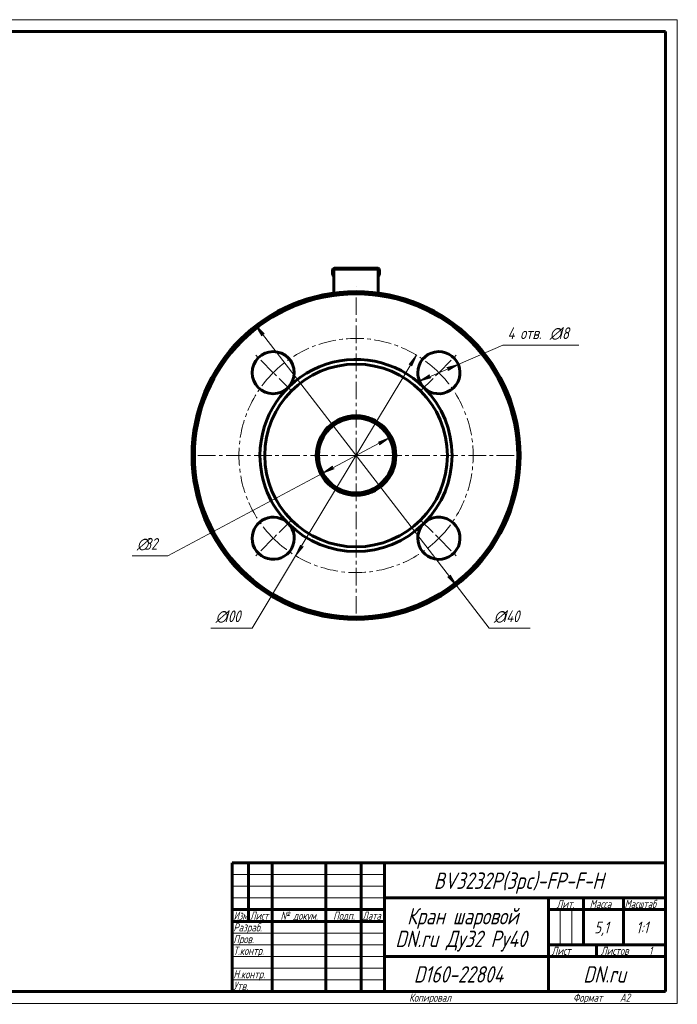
# Model space of a CAD drawing. Header units: millimetres. Extents: x 0 to 594, y 0 to 420.
# Tile 9 of 9: x 313 to 594, y 0 to 420. Entities that reach past the tile are written whole.
import ezdxf

# ---------------------------------------------------------------- set-up
doc = ezdxf.new("R2010")
doc.units = ezdxf.units.MM
for name, pattern in [('K5LT_AXLED', [12, 7.5, -1.5, 1.5, -1.5]), ('K5LT_BASIC', [0]), ('K5LT_THIN', [0])]:
    doc.linetypes.add(name, pattern=pattern)
doc.layers.add('Системный слой', color=7, linetype='Continuous')
doc.layers.add('Системный слой (1)', color=7, linetype='Continuous', true_color=0x6c6c6c)
doc.styles.add('KDIMTEXTSTYLE', font='GOST_AU.SHX', dxfattribs={"width": 0.96, "oblique": 15, "height": 5})
doc.styles.add('KTEXTSTYLE', font='GOST_AU.SHX', dxfattribs={"width": 0.96, "height": 5})
doc.dimstyles.new('KDIMSTYLE (1.00)', dxfattribs={"dimtxt": 5, "dimasz": 1, "dimexe": 2, "dimexo": 0, "dimgap": 1, "dimtad": 1, "dimtxsty": 'KDIMTEXTSTYLE', "dimsah": 1, "dimcen": 0, "dimdle": 1, "dimadec": 0, "dimazin": 0, "dimtfac": 0.667, "dimtmove": 0, "dimatfit": 3, "dimfxl": 1, "dimtvp": 1, "dimtolj": 1, "dimtzin": 0, "dimarcsym": 0})

# ---------------------------------------------------------------- blocks, each defined once
blk = doc.blocks.new('D5')
at = {"layer": 'Системный слой (1)'}
for points in [[(466.88, 238.52), (470.98, 241.45), (466.26, 239.68), (467.01, 239.34)], [(442.75, 226.4), (447.47, 228.17), (446.72, 228.51), (446.85, 229.33)]]:
    blk.add_hatch(color=7, dxfattribs=at).paths.add_polyline_path(points)
at = {"layer": 'Системный слой (1)', "color": 7, "linetype": 'K5LT_THIN', "lineweight": 18}
for p, q in [((470.98, 241.45), (442.75, 226.4)), ((466.26, 239.68), (470.98, 241.45)), ((467.01, 239.34), (466.26, 239.68)), ((470.98, 241.45), (466.88, 238.52)), ((466.88, 238.52), (467.01, 239.34)), ((442.75, 226.4), (446.85, 229.33)), ((447.47, 228.17), (442.75, 226.4)), ((446.85, 229.33), (446.72, 228.51)), ((446.72, 228.51), (447.47, 228.17)), ((442.75, 226.4), (376.52, 191.08))]:
    blk.add_line(p, q, dxfattribs=at)
blk.add_wipeout([(363.3, 192.08), (363.3, 199.46), (374.07, 199.46), (374.07, 192.08)]).dxf.layer = 'Системный слой (1)'
blk.add_line((376.52, 191.08), (361.3, 191.08), dxfattribs=at)
at = {"layer": 'Системный слой (1)', "color": 7, "char_height": 5, "attachment_point": 1, "style": 'KTEXTSTYLE'}
for s, insert in [('\\H5.0;\\W1.000;\\Q15;\\Q15;\\W0.965;∅', (363.3, 198.67)), ('\\H5.0;\\W1.000;\\Q15;\\Q15;\\W0.965;32', (366.61, 198.67))]:
    blk.add_mtext(s, dxfattribs=dict(at, insert=insert))
blk = doc.blocks.new('KDIMARROW_01')
at = {"layer": 'Системный слой'}
blk.add_hatch(color=0, dxfattribs=at).paths.add_polyline_path([(-5, -0.66), (0, 0), (-5, 0.66), (-4.5, 0)])
at = {"layer": 'Системный слой', "color": 0, "linetype": 'K5LT_THIN', "lineweight": 18}
for p, q in [((-4.5, 0), (-5, 0.66)), ((-5, 0.66), (0, 0)), ((0, 0), (-5, -0.66)), ((-5, -0.66), (-4.5, 0))]:
    blk.add_line(p, q, dxfattribs=at)
at = {"layer": 'Системный слой (1)', "color": 0, "linetype": 'K5LT_THIN', "lineweight": 18}
blk.add_line((456.87, 233.92), (455.87, 233.92), dxfattribs=at)
blk = doc.blocks.new('D6')
at = {"layer": 'Системный слой (1)'}
for points in [[(417.7, 285.81), (414.13, 289.36), (416.66, 285), (416.88, 285.8)], [(499.6, 178.48), (497.07, 182.85), (496.85, 182.05), (496.03, 182.04)]]:
    blk.add_hatch(color=7, dxfattribs=at).paths.add_polyline_path(points)
at = {"layer": 'Системный слой (1)', "color": 7, "linetype": 'K5LT_THIN', "lineweight": 18}
for p, q in [((414.13, 289.36), (417.7, 285.81)), ((416.66, 285), (414.13, 289.36)), ((414.13, 289.36), (499.6, 178.48)), ((416.88, 285.8), (416.66, 285)), ((417.7, 285.81), (416.88, 285.8)), ((496.03, 182.04), (496.85, 182.05)), ((499.6, 178.48), (496.03, 182.04)), ((496.85, 182.05), (497.07, 182.85)), ((497.07, 182.85), (499.6, 178.48))]:
    blk.add_line(p, q, dxfattribs=at)
blk.add_wipeout([(515.71, 161.18), (515.71, 168.56), (528.63, 168.56), (528.63, 161.18)]).dxf.layer = 'Системный слой (1)'
for p, q in [((499.6, 178.48), (513.71, 160.18)), ((513.71, 160.18), (531.17, 160.18))]:
    blk.add_line(p, q, dxfattribs=at)
at = {"layer": 'Системный слой (1)', "color": 7, "char_height": 5, "attachment_point": 1, "style": 'KTEXTSTYLE'}
for s, insert in [('\\H5.0;\\W1.000;\\Q15;\\Q15;\\W0.965;∅', (515.71, 167.77)), ('\\H5.0;\\W1.000;\\Q15;\\Q15;\\W0.965;140', (519.02, 167.77))]:
    blk.add_mtext(s, dxfattribs=dict(at, insert=insert))
blk = doc.blocks.new('D7')
at = {"layer": 'Системный слой (1)'}
for points in [[(480.62, 272.15), (482.64, 276.77), (479.5, 272.83), (480.32, 272.91)], [(431.09, 191.08), (434.23, 195.02), (433.41, 194.93), (433.11, 195.7)]]:
    blk.add_hatch(color=7, dxfattribs=at).paths.add_polyline_path(points)
at = {"layer": 'Системный слой (1)', "color": 7, "linetype": 'K5LT_THIN', "lineweight": 18}
for p, q in [((482.64, 276.77), (431.09, 191.08)), ((479.5, 272.83), (482.64, 276.77)), ((482.64, 276.77), (480.62, 272.15)), ((480.32, 272.91), (479.5, 272.83)), ((480.62, 272.15), (480.32, 272.91)), ((431.09, 191.08), (433.11, 195.7)), ((434.23, 195.02), (431.09, 191.08)), ((433.11, 195.7), (433.41, 194.93)), ((433.41, 194.93), (434.23, 195.02)), ((431.09, 191.08), (412.51, 160.18))]:
    blk.add_line(p, q, dxfattribs=at)
blk.add_wipeout([(396.92, 161.18), (396.92, 168.56), (409.97, 168.56), (409.97, 161.18)]).dxf.layer = 'Системный слой (1)'
blk.add_line((412.51, 160.18), (394.92, 160.18), dxfattribs=at)
at = {"layer": 'Системный слой (1)', "color": 7, "char_height": 5, "attachment_point": 1, "style": 'KTEXTSTYLE'}
for s, insert in [('\\H5.0;\\W1.000;\\Q15;\\Q15;\\W0.965;∅', (396.92, 167.77)), ('\\H5.0;\\W1.000;\\Q15;\\Q15;\\W0.965;100', (400.22, 167.77))]:
    blk.add_mtext(s, dxfattribs=dict(at, insert=insert))
blk = doc.blocks.new('D8')
at = {"layer": 'Системный слой (1)'}
for points in [[(496.15, 270.26), (500.49, 272.84), (495.63, 271.47), (496.35, 271.06)], [(488.81, 267.09), (488.09, 267.5), (488.29, 268.3), (483.95, 265.72)]]:
    blk.add_hatch(color=7, dxfattribs=at).paths.add_polyline_path(points)
at = {"layer": 'Системный слой (1)', "color": 7, "linetype": 'K5LT_THIN', "lineweight": 18}
for p, q in [((483.95, 265.72), (500.49, 272.84)), ((495.63, 271.47), (500.49, 272.84)), ((496.35, 271.06), (495.63, 271.47)), ((500.49, 272.84), (496.15, 270.26)), ((496.15, 270.26), (496.35, 271.06)), ((483.95, 265.72), (488.29, 268.3)), ((488.81, 267.09), (483.95, 265.72)), ((488.29, 268.3), (488.09, 267.5)), ((488.09, 267.5), (488.81, 267.09))]:
    blk.add_line(p, q, dxfattribs=at)
blk.add_wipeout([(521.54, 282.05), (521.54, 289.43), (548.82, 289.43), (548.82, 282.05)]).dxf.layer = 'Системный слой (1)'
for p, q in [((500.49, 272.84), (519.54, 281.05)), ((519.54, 281.05), (551.96, 281.05))]:
    blk.add_line(p, q, dxfattribs=at)
at = {"layer": 'Системный слой (1)', "color": 7, "char_height": 5, "attachment_point": 1, "style": 'KTEXTSTYLE'}
for s, insert in [('\\H5.0;\\W1.000;\\Q15;\\Q15;\\W0.965;4 отв. ', (521.54, 288.63)), ('\\H5.0;\\W1.000;\\Q15;\\Q15;\\W0.965;∅', (539.54, 288.63)), ('\\H5.0;\\W1.000;\\Q15;\\Q15;\\W0.965;18', (542.84, 288.63))]:
    blk.add_mtext(s, dxfattribs=dict(at, insert=insert))
blk = doc.blocks.new('U32')
at = {"layer": 'Системный слой (1)', "color": 30, "linetype": 'K5LT_AXLED', "lineweight": 18, "true_color": 0xff8000}
for q in [(456.87, 305.92), (384.87, 233.92), (528.87, 233.92), (456.87, 161.92)]:
    blk.add_line((456.87, 233.92), q, dxfattribs=at)
blk = doc.blocks.new('U33')
at = {"layer": 'Системный слой (1)', "color": 30, "linetype": 'K5LT_AXLED', "lineweight": 18, "true_color": 0xff8000}
for p, q in [((421.51, 269.28), (413.73, 277.06)), ((492.22, 269.28), (500, 277.06)), ((429.29, 261.5), (421.51, 269.28)), ((484.44, 261.5), (492.22, 269.28)), ((429.29, 206.35), (421.51, 198.57)), ((484.44, 206.35), (492.22, 198.57)), ((421.51, 198.57), (413.73, 190.79)), ((492.22, 198.57), (500, 190.79))]:
    blk.add_line(p, q, dxfattribs=at)
for start, end in [(45, 135), (135, 225), (315, 45), (225, 315)]:
    blk.add_arc((456.87, 233.92), 50, start, end, dxfattribs=at)
blk = doc.blocks.new('U34')
at = {"color": 7, "linetype": 'K5LT_THIN', "lineweight": 18}
for p, q in [((0, 420), (594, 420)), ((594, 420), (594, 0)), ((404, 55), (469, 55)), ((404, 50), (469, 50)), ((404, 45), (469, 45)), ((543.96, 25), (543.96, 40)), ((548.98, 25), (548.98, 40)), ((404, 30), (469, 30)), ((404, 25), (469, 25)), ((404, 20), (469, 20)), ((404, 15), (469, 15)), ((404, 10), (469, 10)), ((594, 0), (0, 0))]:
    blk.add_line(p, q, dxfattribs=at)
at = {"color": 150, "linetype": 'K5LT_BASIC', "lineweight": 60, "true_color": 0x0080ff}
for p, q in [((20, 415), (589, 415)), ((589, 415), (589, 5)), ((404, 60), (589, 60)), ((404, 5), (404, 60)), ((411, 35), (411, 60)), ((421, 5), (421, 60)), ((444, 5), (444, 60)), ((459, 5), (459, 60)), ((469, 5), (469, 60)), ((469, 45), (589, 45)), ((539, 5), (539, 45)), ((554, 25), (554, 45)), ((571, 25), (571, 45)), ((404, 40), (469, 40)), ((539, 40), (554, 40)), ((554, 40), (589, 40)), ((404, 35), (469, 35)), ((539, 25), (589, 25)), ((559.57, 20), (559.57, 25)), ((469, 20), (539, 20)), ((539, 20), (589, 20)), ((589, 5), (20, 5))]:
    blk.add_line(p, q, dxfattribs=at)
at = {"color": 7, "attachment_point": 1, "style": 'KTEXTSTYLE'}
for s, insert, char_height in [('\\H5.0;\\W1.000;\\Q15;\\Q15;\\W0.965;\\H7.00;BV3232P(3pc)-FP-F-H', (490.04, 55.86), 7), ('\\H5.0;\\W1.000;\\Q15;\\Q15;\\W0.965;\\H3.50;Лит.', (542.47, 44.18), 3.5), ('\\H5.0;\\W1.000;\\Q15;\\Q15;\\W0.965;\\H3.50;Масса', (556.58, 44.18), 3.5), ('\\H5.0;\\W1.000;\\Q15;\\Q15;\\W0.930;\\H3.50;Масштаб', (571.52, 44.18), 3.5), ('\\H5.0;\\W1.000;\\Q15;\\Q15;\\W0.784;\\H3.50;Изм.', (404.62, 39.18), 3.5), ('\\H5.0;\\W1.000;\\Q15;\\Q15;\\W0.799;\\H3.50;Лист', (411.61, 39.18), 3.5), ('\\H5.0;\\W1.000;\\Q15;\\Q15;\\W0.965;\\H3.50;№ докум.', (424.63, 39.18), 3.5), ('\\H5.0;\\W1.000;\\Q15;\\Q15;\\W0.965;\\H3.50;Подп.', (447.1, 39.18), 3.5), ('\\H5.0;\\W1.000;\\Q15;\\Q15;\\W0.799;\\H3.50;Дата', (459.61, 39.18), 3.5), ('\\H5.0;\\W1.000;\\Q15;\\Q15;\\W0.965;\\H7.00;Кран шаровой', (478.65, 40.69), 7), ('\\H5.0;\\W1.000;\\Q15;\\Q15;\\W0.965;\\H3.50;Разраб.', (404.5, 34.18), 3.5), ('\\H5.0;\\W1.000;\\Q15;\\Q15;\\W0.965;5,1', (558.61, 34.9), 5), ('\\H5.0;\\W1.000;\\Q15;\\Q15;\\W0.965;{\\c16711680;1:1}', (576.44, 34.9), 5), ('\\H5.0;\\W1.000;\\Q15;\\Q15;\\W0.965;\\H7.00;DN.ru Ду32 Ру40', (473.65, 31.02), 7), ('\\H5.0;\\W1.000;\\Q15;\\Q15;\\W0.965;\\H3.50;Пров.', (404.5, 29.18), 3.5), ('\\H5.0;\\W1.000;\\Q15;\\Q15;\\W0.965;\\H3.50;Т.контр.', (404.5, 24.18), 3.5), ('\\H5.0;\\W1.000;\\Q15;\\Q15;\\W0.965;\\H3.50;Лист', (540.32, 24.18), 3.5), ('\\H5.0;\\W1.000;\\Q15;\\Q15;\\W0.965;\\H3.50;Листов', (561.36, 24.18), 3.5), ('\\H5.0;\\W1.000;\\Q15;\\Q15;\\W0.965;\\H3.50;1', (581.91, 24.18), 3.5), ('\\H5.0;\\W1.000;\\Q15;\\Q15;\\W0.965;\\H3.50;Н.контр.', (404.5, 14.18), 3.5), ('\\H5.0;\\W1.000;\\Q15;\\Q15;\\W0.965;\\H7.00;D160-22804', (481.52, 15.86), 7), ('\\H5.0;\\W1.000;\\Q15;\\Q15;\\W0.965;\\H7.00;DN.ru', (553.84, 15.86), 7), ('\\H5.0;\\W1.000;\\Q15;\\Q15;\\W0.965;\\H3.50;Утв.', (404.5, 9.18), 3.5), ('\\H5.0;\\W1.000;\\Q15;\\Q15;\\W0.965;\\H3.50;Копировал', (479.5, 4.18), 3.5), ('\\H5.0;\\W1.000;\\Q15;\\Q15;\\W0.965;\\H3.50;Формат', (549.5, 4.18), 3.5), ('\\H5.0;\\W1.000;\\Q15;\\Q15;\\W0.965;\\H3.50;A2', (569.5, 4.18), 3.5)]:
    blk.add_mtext(s, dxfattribs=dict(at, insert=insert, char_height=char_height))

msp = doc.modelspace()

# ---------------------------------------------------------------- linework, layer by layer
at = {"layer": 'Системный слой (1)', "color": 150, "linetype": 'K5LT_BASIC', "lineweight": 60, "true_color": 0x0080ff}
for p, q in [((446.865, 312.924), (446.865, 311.424)), ((447.365, 313.424), (466.365, 313.424)), ((447.365, 310.924), (447.365, 313.424)), ((447.865, 313.924), (465.865, 313.924)), ((466.365, 313.424), (466.365, 310.924)), ((466.865, 312.924), (466.865, 311.424)), ((447.365, 310.924), (447.365, 303.277)), ((466.365, 310.924), (466.365, 303.277))]:
    msp.add_line(p, q, dxfattribs=at)
for centre, radius, start, end in [((447.865, 312.924), 1, 90, 180), ((447.865, 311.424), 1, 180, 240), ((465.865, 312.924), 1, 0, 90), ((465.865, 311.424), 1, 300, 0), ((456.865, 233.924), 70, 0, 180), ((492.22, 269.28), 9, 225, 180), ((456.865, 233.924), 41, 45, 180), ((492.22, 269.28), 9, 180, 225), ((456.865, 233.924), 41, 315, 45), ((456.865, 233.924), 16, 0, 180), ((456.865, 233.924), 70, 180, 0), ((456.865, 233.924), 41, 180, 225), ((456.865, 233.924), 16, 180, 0), ((421.51, 198.569), 9, 45, 180), ((492.22, 198.569), 9, 180, 135), ((421.51, 198.569), 9, 180, 45), ((456.865, 233.924), 41, 225, 315), ((492.22, 198.569), 9, 135, 180)]:
    msp.add_arc(centre, radius, start, end, dxfattribs=at)

# ---------------------------------------------------------------- next in the draw order: dimensions: what is measured, and where the dimension line sits
at = {"layer": 'Системный слой (1)', "color": 7}
dim = msp.add_diameter_dim_2p(p1=(470.983, 241.453), p2=(442.747, 226.396), dimstyle='KDIMSTYLE (1.00)', override={"dimtih": 1, "dimtoh": 1, "dimpost": '\\H5.0;\\W0.965;\\Q15;<>', "dimblk1": 'KDIMARROW_01', "dimblk2": 'KDIMARROW_01', "dimclrt": 7, "dimtol": 1, "dimtp": 0, "dimtm": 0, "dimtdec": 5, "dimtmove": 1, "dimatfit": 2, "dimtolj": 1}, dxfattribs=at)
dim.commit()
dim.dimension.update_dxf_attribs({"geometry": 'D5', "text_midpoint": (374.516, 191.078), "dimtype": 163})

# ---------------------------------------------------------------- next in the draw order: dimensions: what is measured, and where the dimension line sits
dim = msp.add_diameter_dim_2p(p1=(414.129, 289.364), p2=(499.601, 178.484), dimstyle='KDIMSTYLE (1.00)', override={"dimtih": 1, "dimtoh": 1, "dimpost": '\\H5.0;\\W0.965;\\Q15;<>', "dimblk1": 'KDIMARROW_01', "dimblk2": 'KDIMARROW_01', "dimclrt": 7, "dimtol": 1, "dimtp": 0, "dimtm": 0, "dimtdec": 5, "dimtmove": 1, "dimatfit": 2, "dimtolj": 1}, dxfattribs=at)
dim.commit()
dim.dimension.update_dxf_attribs({"geometry": 'D6', "text_midpoint": (515.711, 160.18), "dimtype": 163})

# ---------------------------------------------------------------- next in the draw order: dimensions: what is measured, and where the dimension line sits
dim = msp.add_diameter_dim_2p(p1=(482.636, 276.771), p2=(431.094, 191.078), dimstyle='KDIMSTYLE (1.00)', override={"dimtih": 1, "dimtoh": 1, "dimpost": '\\H5.0;\\W0.965;\\Q15;<>', "dimblk1": 'KDIMARROW_01', "dimblk2": 'KDIMARROW_01', "dimclrt": 7, "dimtol": 1, "dimtp": 0, "dimtm": 0, "dimtdec": 5, "dimtmove": 1, "dimatfit": 2, "dimtolj": 1}, dxfattribs=at)
dim.commit()
dim.dimension.update_dxf_attribs({"geometry": 'D7', "text_midpoint": (410.51, 160.18), "dimtype": 163})

# ---------------------------------------------------------------- next in the draw order: linework, layer by layer
at = {"layer": 'Системный слой (1)', "color": 150, "linetype": 'K5LT_BASIC', "lineweight": 60, "true_color": 0x0080ff}
for centre, radius in [((421.51, 269.28), 9), ((456.865, 233.924), 17)]:
    msp.add_circle(centre, radius, dxfattribs=at)

# ---------------------------------------------------------------- next in the draw order: dimensions: what is measured, and where the dimension line sits
at = {"layer": 'Системный слой (1)', "color": 7}
dim = msp.add_diameter_dim_2p(p1=(483.954, 265.72), p2=(500.486, 272.839), dimstyle='KDIMSTYLE (1.00)', override={"dimtih": 1, "dimtoh": 1, "dimpost": '\\H5.0;\\W0.965;\\Q15;\\Q15;4 отв. \\H5.0;\\W0.965;\\Q15;<>', "dimblk1": 'KDIMARROW_01', "dimblk2": 'KDIMARROW_01', "dimclrt": 7, "dimtol": 1, "dimtp": 0, "dimtm": 0, "dimtdec": 5, "dimtmove": 1, "dimatfit": 2, "dimtolj": 1}, dxfattribs=at)
dim.commit()
dim.dimension.update_dxf_attribs({"geometry": 'D8', "text_midpoint": (521.545, 281.047), "dimtype": 163})

# ---------------------------------------------------------------- next in the draw order: linework, layer by layer
at = {"layer": 'Системный слой (1)', "color": 150, "linetype": 'K5LT_BASIC', "lineweight": 60, "true_color": 0x0080ff}
for radius in [69, 39]:
    msp.add_circle((456.865, 233.924), radius, dxfattribs=at)

# ---------------------------------------------------------------- next in the draw order: block references
msp.add_blockref('U34', (0, 0))
at = {"layer": 'Системный слой (1)'}
for name in ['U32', 'U33']:
    msp.add_blockref(name, (0, 0), dxfattribs=at)

doc.saveas('drawing.dxf')
